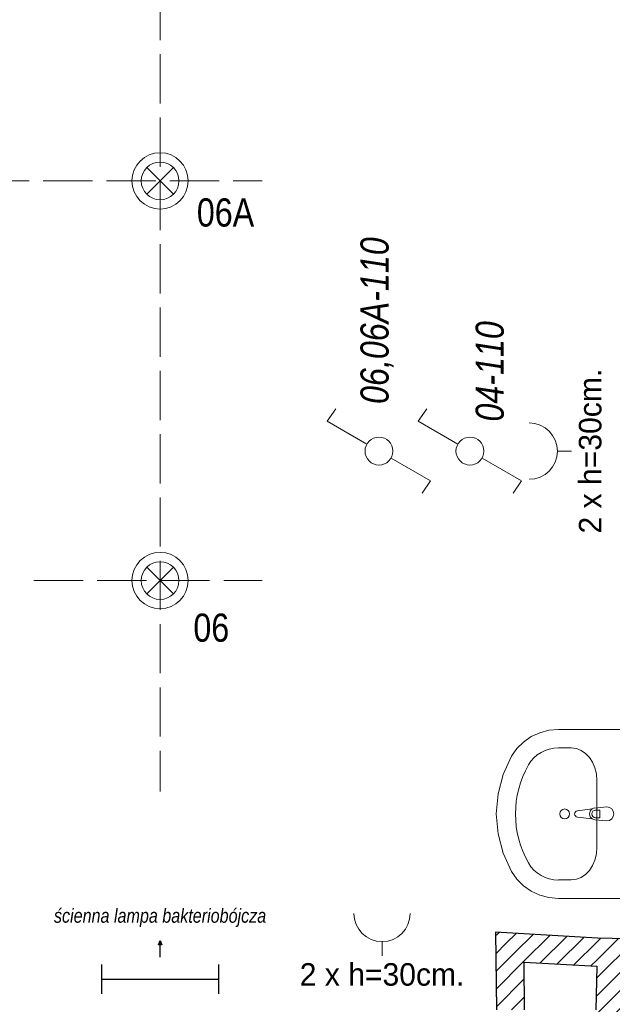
# Model space of a CAD drawing. Header units: millimetres. Extents: x 172139 to 266886, y 89525 to 138225.
# Tile 63 of 72: x 210052 to 212159, y 115596 to 119095. Entities that reach past the tile are written whole.
import ezdxf
from ezdxf.enums import TextEntityAlignment as Align

# ---------------------------------------------------------------- set-up
doc = ezdxf.new("R2010")
doc.units = ezdxf.units.MM
doc.header["$MEASUREMENT"] = 0
doc.linetypes.add('Krawędzie ukryte', pattern=[225, 175, -50])
for name, color, linetype in [('KR_INW', 7, 'Continuous'), ('PRZEBUDOWA_GNIAZDA_WTYKOWE_230', 7, 'Continuous'), ('PRZEBUDOWA_PRZEŁĄCZNIKI', 7, 'Continuous'), ('PRZEBUDOWA_W_KAN', 7, 'Continuous'), ('PRZEDBUOWA_PUNKTY_OŚW', 7, 'Continuous')]:
    doc.layers.add(name, color=color, linetype=linetype)
for name, color, linetype, lineweight in [('KR_INW_Nr_pióra__101', 252, 'Continuous', 5), ('KR_INW_Nr_pióra__27', 7, 'Continuous', 25), ('PRZEBUDOWA_W_KAN_Nr_pióra__101', 252, 'Continuous', 5), ('PRZEDBUOWA_PUNKTY_OŚW_Nr_pióra__2', 8, 'Continuous', 13)]:
    doc.layers.add(name, color=color, linetype=linetype, lineweight=lineweight)
for name, color, linetype, lineweight, true_color in [('PRZEBUDOWA_GNIAZDA_WTYKOWE_230_Nr_pióra__4', 7, 'Continuous', 13, 0x029e21), ('PRZEBUDOWA_GNIAZDA_WTYKOWE_230_Nr_pióra__48', 7, 'Continuous', 15, 0xa80f02), ('PRZEBUDOWA_PRZEŁĄCZNIKI_Nr_pióra__48', 7, 'Continuous', 15, 0xa80f02), ('PRZEDBUOWA_PUNKTY_OŚW_Nr_pióra__28', 7, 'Continuous', 25, 0xa80f02), ('PRZEDBUOWA_PUNKTY_OŚW_Nr_pióra__48', 7, 'Continuous', 15, 0xa80f02), ('PRZEDBUOWA_PUNKTY_OŚW_Nr_pióra__8', 7, 'Continuous', 100, 0xa80f02)]:
    doc.layers.add(name, color=color, linetype=linetype, lineweight=lineweight, true_color=true_color)
doc.styles.add('GENERATED_STYLE_1', font='txt')
doc.styles.add('GENERATED_STYLE_3', font='txt')
pattern_1 = [(45, (0, 0), (-31.819804, 31.819804), [])]

# ---------------------------------------------------------------- blocks, each defined once
blk = doc.blocks.new('Ściana_14', base_point=(212100.3, 115577.1))
at = {"layer": 'KR_INW_Nr_pióra__101', "linetype": 'Continuous'}
h = blk.add_hatch(dxfattribs=at)
h.set_pattern_fill('Cegła_licówka', color=256, style=0, pattern_type=2)
h.set_pattern_definition(pattern_1)
h.paths.add_polyline_path([(212299.9, 115147.1), (212316.5, 115826.1), (212106.6, 115831.2), (212100.3, 115577.1)])
at = {"layer": 'KR_INW_Nr_pióra__27', "linetype": 'Continuous', "flags": 128}
for points in [[(212316.5, 115826.1), (212106.6, 115831.2)], [(212310.6, 115586.8), (212316.5, 115826.1)], [(212104.1, 115731.2), (212100.3, 115577.1)]]:
    blk.add_lwpolyline(points, dxfattribs=at)
blk = doc.blocks.new('Ściana_30', base_point=(211743.7, 115852.7))
at = {"layer": 'KR_INW_Nr_pióra__101', "linetype": 'Continuous'}
h = blk.add_hatch(dxfattribs=at)
h.set_pattern_fill('Cegła_licówka', color=256, style=0, pattern_type=2)
h.set_pattern_definition(pattern_1)
h.paths.add_polyline_path([(211845, 115746.5), (212104.1, 115731.2), (212106.6, 115831.2), (211743.7, 115852.7)])
at = {"layer": 'KR_INW_Nr_pióra__27', "linetype": 'Continuous', "flags": 128}
for points in [[(212106.6, 115831.2), (211743.7, 115852.7)], [(211845, 115746.5), (212104.1, 115731.2)]]:
    blk.add_lwpolyline(points, dxfattribs=at)
blk = doc.blocks.new('Ściana_31', base_point=(211743.7, 115852.7))
at = {"layer": 'KR_INW_Nr_pióra__101', "linetype": 'Continuous'}
h = blk.add_hatch(dxfattribs=at)
h.set_pattern_fill('Cegła_licówka', color=256, style=0, pattern_type=2)
h.set_pattern_definition(pattern_1)
h.paths.add_polyline_path([(211743.7, 115852.7), (211746.9, 115577.1), (211846.9, 115577.1), (211845, 115746.5)])
at = {"layer": 'KR_INW_Nr_pióra__27', "linetype": 'Continuous', "flags": 128}
for points in [[(211743.7, 115852.7), (211746.9, 115577.1)], [(211846.9, 115577.1), (211845, 115746.5)]]:
    blk.add_lwpolyline(points, dxfattribs=at)
blk = doc.blocks.new('Przycisk z kontrolką 19')
at = {"layer": 'PRZEDBUOWA_PUNKTY_OŚW_Nr_pióra__48', "linetype": 'Continuous'}
for p, q in [((-47.4, -47.4), (47.4, 47.4)), ((47.4, -47.4), (-47.4, 47.4))]:
    blk.add_line(p, q, dxfattribs=at)
for radius in [100, 67]:
    blk.add_circle((0, 0), radius, dxfattribs=at)
blk = doc.blocks.new('Gniazdo wtykowe podwójne 19')
at = {"layer": 'PRZEBUDOWA_GNIAZDA_WTYKOWE_230_Nr_pióra__48', "linetype": 'Continuous'}
blk.add_line((0, 100), (0, 150), dxfattribs=at)
blk.add_arc((0, 0), 100, 0, 180, dxfattribs=at)
at = {"layer": 'PRZEBUDOWA_GNIAZDA_WTYKOWE_230_Nr_pióra__48', "style": 'GENERATED_STYLE_1'}
blk.add_attdef('txt', text='', height=80, rotation=180, dxfattribs=at).set_placement((0, 216.2), align=Align.MIDDLE_CENTER)
blk = doc.blocks.new('Umywalka 19_2')
at = {"layer": 'PRZEBUDOWA_W_KAN_Nr_pióra__101', "linetype": 'Continuous'}
for p, q in [((-300, 0), (-300, -229.1)), ((300, 0), (-300, 0)), ((300, -229.1), (300, 0)), ((-25, -57.3), (-21, -99.3)), ((21, -99.3), (25, -57.3)), ((118.8, -92.3), (-118.8, -92.3)), ((-13.6, -97.1), (-13.6, -82.2)), ((-13.6, -82.2), (13.6, -82.2)), ((13.6, -82.2), (13.6, -97.1)), ((-17.7, -108.8), (-11.1, -161.7)), ((11.1, -161.7), (17.7, -108.8)), ((-234.8, -183.3), (-234.8, -229.1)), ((234.8, -183.3), (234.8, -229.1)), ((-300, -229.1), (-297.1, -262.8)), ((297.1, -262.8), (300, -229.1)), ((-297.1, -262.8), (-288.5, -295.5)), ((288.5, -295.5), (297.1, -262.8)), ((-288.5, -295.5), (-274.5, -326)), ((274.5, -326), (288.5, -295.5)), ((-274.5, -326), (-255.5, -353.4)), ((255.5, -353.4), (274.5, -326)), ((-255.5, -353.4), (-232.2, -376.9)), ((-232.2, -376.9), (-205.2, -395.6)), ((205.2, -395.6), (232.2, -376.9)), ((232.2, -376.9), (255.5, -353.4)), ((-205.2, -395.6), (-140, -425.5)), ((140, -425.5), (205.2, -395.6)), ((-140, -425.5), (-71, -443.8)), ((-71, -443.8), (0, -450)), ((0, -450), (71, -443.8)), ((71, -443.8), (140, -425.5))]:
    blk.add_line(p, q, dxfattribs=at)
blk.add_circle((0, -207), 17.5, dxfattribs=at)
for centre, radius, start, end in [((0, -57.3), 25, 0, 180), ((0, -97.4), 21.1, 185.1696, 212.771), ((0, -97.1), 13.6, 180, 0), ((0, -97.4), 21.1, 327.229, 354.8304), ((0, -97.4), 21.1, 212.771, 327.229), ((0, -160.3), 11.2, 187.1389, 352.8611)]:
    blk.add_arc(centre, radius, start, end, dxfattribs=at)
for centre, major_axis, ratio, start_param, end_param in [((-118.7, -183.3), (-116.1, 0), 0.783646, 4.712389, 6.283185), ((118.7, -183.3), (-116.1, 0), 0.783646, 3.141593, 4.712389), ((-118.9, -229.1), (0, -121.2), 0.956522, 4.712389, 5.78621), ((118.9, -229.1), (0, -121.2), 0.956522, 0.496975, 1.570796), ((0, 0), (0, -381.8), 0.956522, 5.78621, 6.78016)]:
    blk.add_ellipse(centre, major_axis=major_axis, ratio=ratio, start_param=start_param, end_param=end_param, dxfattribs=at)
blk = doc.blocks.new('Gniazdo wtykowe podwójne 19_2')
at = {"layer": 'PRZEBUDOWA_GNIAZDA_WTYKOWE_230_Nr_pióra__4', "linetype": 'Continuous'}
blk.add_line((0, 100), (0, 150), dxfattribs=at)
blk.add_arc((0, 0), 100, 0, 180, dxfattribs=at)
at = {"layer": 'PRZEBUDOWA_GNIAZDA_WTYKOWE_230_Nr_pióra__4', "style": 'GENERATED_STYLE_1'}
blk.add_attdef('txt', text='', height=80, rotation=180, dxfattribs=at).set_placement((0, 216.2), align=Align.MIDDLE_CENTER)
blk = doc.blocks.new('Świetlówka ścienna pojedyncza 19')
at = {"layer": 'PRZEDBUOWA_PUNKTY_OŚW_Nr_pióra__2', "linetype": 'Continuous'}
blk.add_hatch(color=256, dxfattribs=at).paths.add_polyline_path([(5.8, -121.5), (-5.8, -121.5), (0, -137.4)])
at = {"layer": 'PRZEDBUOWA_PUNKTY_OŚW_Nr_pióra__28', "linetype": 'Continuous'}
for p, q in [((-207.2, 51.8), (-207.2, -51.8)), ((207.2, -51.8), (207.2, 51.8)), ((-207.2, 0), (207.2, 0)), ((0, -77.7), (0, -121.5)), ((5.8, -121.5), (-5.8, -121.5)), ((-5.8, -121.5), (0, -137.4)), ((0, -137.4), (5.8, -121.5))]:
    blk.add_line(p, q, dxfattribs=at)
blk = doc.blocks.new('Wyłącznik schodowy 1-biegunowy 19')
at = {"layer": 'PRZEBUDOWA_PRZEŁĄCZNIKI_Nr_pióra__48', "linetype": 'Continuous'}
for p, q in [((24.8, 42.9), (106.1, 183.8)), ((106.1, 183.8), (149.8, 153.6)), ((-24.8, -42.9), (-106.1, -183.8)), ((-106.1, -183.8), (-149.8, -153.6))]:
    blk.add_line(p, q, dxfattribs=at)
blk.add_circle((0, 0), 49.6, dxfattribs=at)

msp = doc.modelspace()

# ---------------------------------------------------------------- linework, layer by layer
at = {"layer": 'PRZEDBUOWA_PUNKTY_OŚW_Nr_pióra__48', "linetype": 'Krawędzie ukryte'}
for p, q in [((210550.9, 120322.3), (210550.9, 116352.2)), ((208785.6, 118521.9), (210913.5, 118521.9)), ((210102.1, 117101.9), (210913.5, 117101.9))]:
    msp.add_line(p, q, dxfattribs=at)

# ---------------------------------------------------------------- block references
at = {"layer": 'KR_INW'}
for name, p in [('Ściana_30', (211743.7, 115852.7)), ('Ściana_31', (211743.7, 115852.7)), ('Ściana_14', (212100.3, 115577.1))]:
    msp.add_blockref(name, p, dxfattribs=at)
at = {"layer": 'PRZEBUDOWA_GNIAZDA_WTYKOWE_230', "color": 104, "linetype": 'Continuous', "lineweight": 13, "true_color": 0x029e21}
ref = msp.add_blockref('Gniazdo wtykowe podwójne 19', (211863.8, 117561.8), dxfattribs=dict(at, xscale=-1, zscale=1000, rotation=270))
ref.add_attrib('txt', '2 x h=30cm.', dxfattribs={"layer": 'PRZEBUDOWA_GNIAZDA_WTYKOWE_230_Nr_pióra__48', "color": 14, "true_color": 0xa80f02, "height": 80, "rotation": 90, "style": 'GENERATED_STYLE_1'}).set_placement((212080.1, 117561.7), align=Align.MIDDLE_CENTER)
ref = msp.add_blockref('Gniazdo wtykowe podwójne 19_2', (211340.3, 115918.8), dxfattribs=dict(at, xscale=-1, zscale=1000, rotation=180))
ref.add_attrib('txt', '2 x h=30cm.', dxfattribs={"layer": 'PRZEBUDOWA_GNIAZDA_WTYKOWE_230_Nr_pióra__4', "color": 104, "true_color": 0x029e21, "height": 80, "style": 'GENERATED_STYLE_1'}).set_placement((211340.3, 115702.4), align=Align.MIDDLE_CENTER)
at = {"layer": 'PRZEBUDOWA_PRZEŁĄCZNIKI', "color": 104, "linetype": 'Continuous', "lineweight": 13, "true_color": 0x029e21, "zscale": 1000, "rotation": 90}
for p in [(211329.2, 117561.8), (211652.7, 117561.8)]:
    msp.add_blockref('Wyłącznik schodowy 1-biegunowy 19', p, dxfattribs=at)
at = {"layer": 'PRZEBUDOWA_W_KAN', "color": 104, "linetype": 'Continuous', "lineweight": 13, "true_color": 0x029e21, "zscale": 1000, "rotation": 270}
msp.add_blockref('Umywalka 19_2', (212196.5, 116272.7), dxfattribs=at)
at = {"layer": 'PRZEDBUOWA_PUNKTY_OŚW', "color": 104, "linetype": 'Continuous', "lineweight": 13, "true_color": 0x029e21, "xscale": -1, "zscale": 1000}
for name, p, rotation in [('Przycisk z kontrolką 19', (210550.9, 118521.9), 270), ('Przycisk z kontrolką 19', (210550.9, 117101.9), 270), ('Świetlówka ścienna pojedyncza 19', (210550.9, 115685.6), 179.9999999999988)]:
    msp.add_blockref(name, p, dxfattribs=dict(at, rotation=rotation))

# ---------------------------------------------------------------- texts
at = {"layer": 'PRZEDBUOWA_PUNKTY_OŚW_Nr_pióra__8', "linetype": 'Continuous'}
for s, insert, char_height, attachment_point, style in [('\\A1;{\\fArial Narrow|b0|i0|c238|p34;06A}', (210681.7, 118459.8), 100, 1, 'GENERATED_STYLE_1'), ('\\A1;{\\fArial Narrow|b0|i0|c238|p34;06}', (210669.3, 116984.5), 100, 1, 'GENERATED_STYLE_1'), ('\\A1;{\\fArial Narrow|b0|i1|c238|p34;ścienna lampa bakteriobójcza}', (210550.9, 115936.1), 50, 2, 'GENERATED_STYLE_3')]:
    msp.add_mtext(s, dxfattribs=dict(at, insert=insert, char_height=char_height, attachment_point=attachment_point, style=style))
at = {"layer": 'PRZEDBUOWA_PUNKTY_OŚW_Nr_pióra__8', "linetype": 'Continuous', "char_height": 100, "attachment_point": 1, "rotation": 90, "style": 'GENERATED_STYLE_3'}
for s, insert in [('\\A1;{\\fArial Narrow|b0|i1|c238|p34;06,06A-110}', (211263.5, 117729.3)), ('\\A1;{\\fArial Narrow|b0|i1|c238|p34;04-110}', (211673, 117666.8))]:
    msp.add_mtext(s, dxfattribs=dict(at, insert=insert))

doc.saveas('drawing.dxf')
